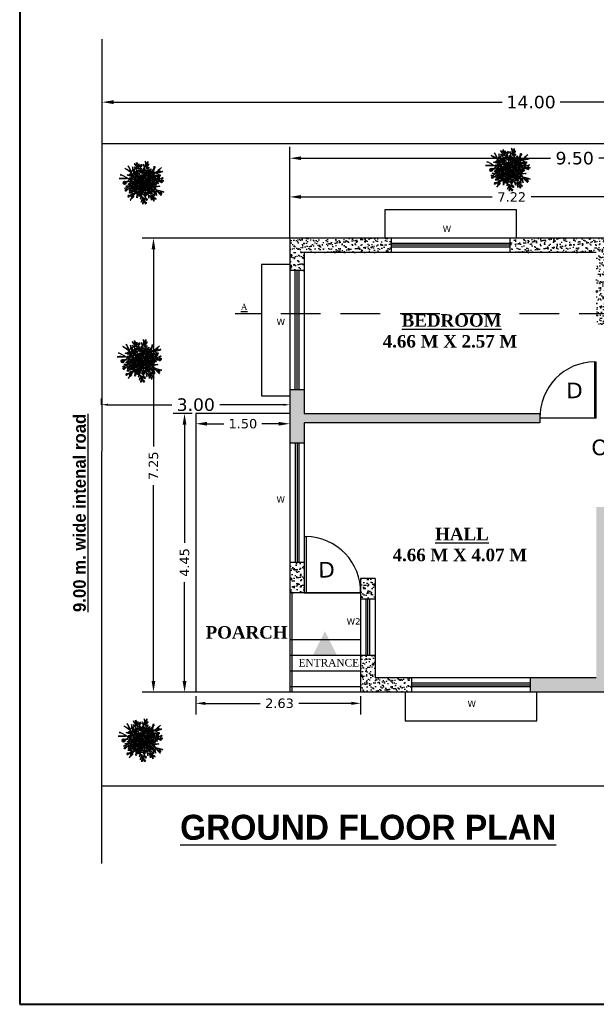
# Model space of a CAD drawing. Header units: millimetres. Extents: x 508 to 1792, y -198 to 270.
# Tile 1 of 9: x 1732 to 1741, y 69 to 85. Entities that reach past the tile are written whole.
import ezdxf

# ---------------------------------------------------------------- set-up
doc = ezdxf.new("R2010")
doc.units = ezdxf.units.MM
doc.linetypes.add('DASHED2', pattern=[9.525, 6.35, -3.175])
doc.layers.add('FARNITURE', color=5, linetype='Continuous')
doc.layers.add('wall', color=7, linetype='Continuous', lineweight=35)
doc.styles.get("Standard").update_dxf_attribs({"font": 'verdana.ttf', "height": 0.8})
doc.dimstyles.get("Standard").update_dxf_attribs({"dimtxt": 0.8, "dimasz": 0.18, "dimexe": 0.18, "dimexo": 0.0625, "dimgap": 0.09, "dimtad": 0, "dimtih": 1, "dimtoh": 1, "dimzin": 0, "dimdsep": 46, "dimtxsty": 'Standard', "dimcen": 0.09, "dimadec": 0, "dimazin": 0, "dimtfac": 1, "dimtofl": 0, "dimtmove": 0, "dimatfit": 3, "dimfxl": 1, "dimtolj": 1, "dimtzin": 0, "dimarcsym": 0})
pattern_1 = [(37.5, (132.820664, 127.93001), (-0.0032000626, 0.0978826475), [0, -0.077216, 0, -0.08636, 0, -0.08255]), (7.5, (132.82066, 127.93001), (0.089904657, 0.14336502), [0, -0.041656, 0, -0.069596, 0, -0.02667]), (327.5, (132.75818, 127.93001), (0.158198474, 0.000287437), [0, -0.0254, 0, -0.09144, 0, -0.11938]), (317.5, (132.75818, 127.93001), (0.15271129, 0.044585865), [0, -0.0127, 0, -0.059944, 0, -0.06858])]

# ---------------------------------------------------------------- blocks, each defined once
blk = doc.blocks.new('*D163')
at = {"color": 0, "lineweight": -2, "transparency": 16777216}
for p, q in [((1736.059, 81.179), (1736.059, 81.952)), ((1743.279, 81.179), (1743.279, 81.952)), ((1736.239, 81.772), (1739.291, 81.772)), ((1743.099, 81.772), (1739.91, 81.772))]:
    blk.add_line(p, q, dxfattribs=at)
at = {"color": 0, "transparency": 16777216}
for points in [[(1736.239, 81.802), (1736.239, 81.742), (1736.059, 81.772)], [(1743.099, 81.802), (1743.099, 81.742), (1743.279, 81.772)]]:
    blk.add_solid(points, dxfattribs=at)
at = {"layer": 'Defpoints', "color": 0, "transparency": 16777216}
for p in [(1736.059, 81.772), (1736.059, 81.116), (1743.279, 81.116)]:
    blk.add_point(p, dxfattribs=at)
at = {"color": 0, "lineweight": 25, "transparency": 16777216, "insert": (1739.601, 81.772), "char_height": 0.8, "attachment_point": 5}
blk.add_mtext('\\A1;{\\H0.1875x;7.22}', dxfattribs=at)
blk = doc.blocks.new('*D164')
at = {"color": 0, "lineweight": -2, "transparency": 16777216}
for p, q in [((1734.559, 78.254), (1734.559, 77.972)), ((1734.739, 78.152), (1735.006, 78.152)), ((1735.879, 78.152), (1735.613, 78.152)), ((1736.059, 78.254), (1736.059, 77.972))]:
    blk.add_line(p, q, dxfattribs=at)
at = {"color": 0, "transparency": 16777216}
for points in [[(1734.739, 78.182), (1734.739, 78.122), (1734.559, 78.152)], [(1735.879, 78.182), (1735.879, 78.122), (1736.059, 78.152)]]:
    blk.add_solid(points, dxfattribs=at)
at = {"layer": 'Defpoints', "color": 0, "transparency": 16777216}
for p in [(1734.559, 78.316), (1736.059, 78.316), (1734.559, 78.152)]:
    blk.add_point(p, dxfattribs=at)
at = {"color": 0, "lineweight": 25, "transparency": 16777216, "insert": (1735.309, 78.152), "char_height": 0.8, "attachment_point": 5}
blk.add_mtext('\\A1;{\\H0.1875x;1.50}', dxfattribs=at)
blk = doc.blocks.new('*D165')
at = {"color": 0, "lineweight": -2, "transparency": 16777216}
for p, q in [((1734.497, 78.316), (1734.198, 78.316)), ((1734.378, 78.136), (1734.378, 76.252)), ((1734.378, 74.046), (1734.378, 75.625)), ((1734.497, 73.866), (1734.198, 73.866))]:
    blk.add_line(p, q, dxfattribs=at)
at = {"color": 0, "transparency": 16777216}
for points in [[(1734.348, 78.136), (1734.408, 78.136), (1734.378, 78.316)], [(1734.348, 74.046), (1734.408, 74.046), (1734.378, 73.866)]]:
    blk.add_solid(points, dxfattribs=at)
at = {"layer": 'Defpoints', "color": 0, "transparency": 16777216}
for p in [(1734.559, 78.316), (1734.378, 73.866), (1734.559, 73.866)]:
    blk.add_point(p, dxfattribs=at)
at = {"color": 0, "transparency": 16777216, "insert": (1734.378, 75.938), "char_height": 0.8, "attachment_point": 5, "rotation": 90}
blk.add_mtext('\\A1;{\\H0.1875x;4.45}', dxfattribs=at)
blk = doc.blocks.new('*D166')
at = {"color": 0, "lineweight": -2, "transparency": 16777216}
for p, q in [((1736.059, 81.179), (1736.059, 82.57)), ((1745.559, 81.179), (1745.559, 82.57)), ((1736.239, 82.39), (1740.22, 82.39)), ((1745.379, 82.39), (1740.992, 82.39))]:
    blk.add_line(p, q, dxfattribs=at)
at = {"color": 0, "transparency": 16777216}
for points in [[(1736.239, 82.42), (1736.239, 82.36), (1736.059, 82.39)], [(1745.379, 82.42), (1745.379, 82.36), (1745.559, 82.39)]]:
    blk.add_solid(points, dxfattribs=at)
at = {"layer": 'Defpoints', "color": 0, "transparency": 16777216}
for p in [(1745.559, 82.39), (1736.059, 81.116), (1745.559, 81.116)]:
    blk.add_point(p, dxfattribs=at)
at = {"color": 0, "lineweight": 25, "transparency": 16777216, "insert": (1740.606, 82.39), "char_height": 0.8, "attachment_point": 5}
blk.add_mtext('\\A1;{\\H0.25x;9.50}', dxfattribs=at)
blk = doc.blocks.new('*D167')
at = {"layer": 'Defpoints', "color": 0, "lineweight": -2, "transparency": 16777216}
for p, q in [((1737.127, 81.116), (1733.702, 81.116)), ((1733.882, 80.936), (1733.882, 77.79)), ((1733.882, 74.046), (1733.882, 77.172)), ((1737.127, 73.866), (1733.702, 73.866))]:
    blk.add_line(p, q, dxfattribs=at)
at = {"layer": 'Defpoints', "color": 0, "transparency": 16777216}
for p in [(1733.882, 81.116), (1737.189, 81.116), (1737.189, 73.866)]:
    blk.add_point(p, dxfattribs=at)
for points in [[(1733.852, 80.936), (1733.912, 80.936), (1733.882, 81.116)], [(1733.852, 74.046), (1733.912, 74.046), (1733.882, 73.866)]]:
    blk.add_solid(points, dxfattribs=at)
at = {"layer": 'Defpoints', "color": 0, "transparency": 16777216, "insert": (1733.882, 77.481), "char_height": 0.8, "attachment_point": 5, "rotation": 90}
blk.add_mtext('\\A1;{\\H0.1875x;7.25}', dxfattribs=at)
blk = doc.blocks.new('*D168')
at = {"color": 0, "lineweight": -2, "transparency": 16777216}
for p, q in [((1733.064, 82.681), (1733.064, 83.465)), ((1747.064, 82.681), (1747.064, 83.465)), ((1733.244, 83.285), (1739.448, 83.285)), ((1746.884, 83.285), (1740.372, 83.285))]:
    blk.add_line(p, q, dxfattribs=at)
at = {"color": 0, "transparency": 16777216}
for points in [[(1733.244, 83.315), (1733.244, 83.255), (1733.064, 83.285)], [(1746.884, 83.315), (1746.884, 83.255), (1747.064, 83.285)]]:
    blk.add_solid(points, dxfattribs=at)
at = {"layer": 'Defpoints', "color": 0, "transparency": 16777216}
for p in [(1733.064, 83.285), (1733.064, 82.618), (1747.064, 82.618)]:
    blk.add_point(p, dxfattribs=at)
at = {"color": 0, "transparency": 16777216, "insert": (1739.91, 83.285), "char_height": 0.8, "attachment_point": 5}
blk.add_mtext('\\A1;{\\H0.25x;14.00}', dxfattribs=at)
blk = doc.blocks.new('*D172')
at = {"color": 0, "lineweight": -2, "transparency": 16777216}
for p, q in [((1733.054, 78.455), (1733.054, 78.555)), ((1733.154, 78.455), (1734.175, 78.455)), ((1735.959, 78.455), (1734.939, 78.455)), ((1736.059, 78.455), (1736.059, 78.355))]:
    blk.add_line(p, q, dxfattribs=at)
at = {"color": 0, "transparency": 16777216}
for points in [[(1733.154, 78.472), (1733.154, 78.439), (1733.054, 78.455)], [(1735.959, 78.472), (1735.959, 78.439), (1736.059, 78.455)]]:
    blk.add_solid(points, dxfattribs=at)
at = {"layer": 'Defpoints', "color": 0, "transparency": 16777216}
for p in [(1733.054, 78.455), (1733.054, 78.455), (1736.059, 78.455)]:
    blk.add_point(p, dxfattribs=at)
at = {"color": 0, "lineweight": 25, "transparency": 16777216, "insert": (1734.557, 78.455), "char_height": 0.8, "attachment_point": 5}
blk.add_mtext('\\A1;{\\H0.25x;3.00}', dxfattribs=at)
blk = doc.blocks.new('PLANT2')
at = {"layer": 'FARNITURE', "color": 251}
for centre, radius in [((0.38, -0.49), 8.13), ((0.38, -0.14), 7.08), ((0.56, 0.03), 5.9), ((-0.13, -0.83), 3.8)]:
    blk.add_circle(centre, radius, dxfattribs=at)
at = {"layer": 'FARNITURE', "color": 82}
for points in [[(0.76, -0.37), (-0.62, 2.01), (0.32, 1.63), (-4.01, 6.75), (-2.45, 5.9), (-5.34, 8.98), (-3.28, 8.12), (-5.38, 11.27), (-3.51, 10.52), (-3.81, 12.07), (-2.66, 8.8), (-2.39, 11.19), (-2.15, 7.64), (-1.2, 9.4), (-1.12, 5.31), (0.08, 7.32), (-0.23, 3.44), (0.86, 4.76), (0.76, -0.37)], [(0.84, -0.29), (0.88, 2.46), (1.49, 1.66), (0.4, 8.27), (1.31, 6.74), (0.41, 10.87), (1.74, 9.07), (1.56, 12.85), (2.77, 11.25), (3.31, 12.74), (2.62, 9.34), (4.07, 11.25), (2.46, 8.08), (4.18, 9.1), (2.15, 5.55), (4.21, 6.66), (1.95, 3.49), (3.56, 4.06), (0.84, -0.29)], [(0.93, 0.24), (0.87, -3.4), (-3.02, -6.87), (-8.98, -9.48), (-5.67, -7.34), (-8.75, -6.95), (-4.14, -5.89), (-7.43, -5.9), (-1.86, -4.71), (-5.75, -4.9), (-1.18, -3.68), (-5.27, -3.77), (-0.3, -2.76), (-3.29, -2.68), (0.12, -1.98), (-2.42, -1.76), (0.45, -0.9), (0.93, 0.24)], [(-0.67, -1.63), (2.83, -0.66), (7.26, -3.41), (11.46, -8.39), (8.47, -5.82), (8.96, -8.89), (6.64, -4.76), (7.58, -7.91), (4.87, -2.9), (6.15, -6.59), (3.69, -2.54), (4.93, -6.44), (2.56, -1.96), (3.32, -4.85), (1.69, -1.78), (2.19, -4.28), (0.55, -1.77), (-0.67, -1.63)]]:
    blk.add_spline(points, degree=3, dxfattribs=at)
at = {"layer": 'FARNITURE', "color": 94}
for points in [[(0.16, -0.56), (-5.08, -1.15), (-2.22, -0.29), (-6.94, 0.1), (-4.64, 0.63), (-8.57, 2.25), (-5.87, 2.57), (-9.81, 4.18), (-6.33, 4.07), (-11.23, 8.36), (-7.37, 5.9)], [(0.26, -0.36), (-2.56, 0.27), (-4.99, 2.34), (-7.21, 6.44), (-9.2, 9.79), (-9.06, 9.34)], [(1.11, -0.37), (1.71, -5.61), (0.84, -2.75), (0.45, -7.46), (-0.08, -5.16), (-1.69, -9.09), (-2.01, -6.4), (-3.62, -10.33), (-3.52, -6.85), (-7.8, -11.76), (-5.34, -7.9)], [(-0.67, -1.63), (1.33, -3.52), (0.32, -3.43), (5.92, -7.11), (4.18, -6.74), (7.83, -8.88), (5.61, -8.63), (8.51, -11.07), (6.5, -10.87), (7.23, -12.28), (5.21, -9.46), (5.62, -11.82), (4.38, -8.49), (3.98, -10.45), (2.74, -6.55), (2.16, -8.82), (1.36, -5.01), (0.69, -6.58), (-0.67, -1.63)]]:
    blk.add_spline(points, degree=3, dxfattribs=at)
at = {"layer": 'FARNITURE', "color": 106}
for points in [[(0.76, -0.37), (-2.87, -0.32), (-6.34, 3.58), (-8.96, 9.54), (-6.81, 6.23), (-6.43, 9.31), (-5.37, 4.69), (-5.37, 7.98), (-4.19, 2.42), (-4.37, 6.31), (-3.16, 1.74), (-3.24, 5.83), (-2.24, 0.86), (-2.16, 3.85), (-1.46, 0.44), (-1.24, 2.98), (-0.37, 0.11), (0.76, -0.37)], [(0.04, 0.42), (0.99, 5.61), (0.99, 2.62), (2.72, 7.03), (2.56, 4.67), (5.24, 7.97), (4.77, 5.3), (7.45, 8.6), (6.35, 5.3), (11.86, 8.76), (8.4, 5.77)], [(0.93, 0.24), (-1.45, -1.14), (-1.07, -0.2), (-6.19, -4.54), (-5.34, -2.97), (-8.42, -5.87), (-7.56, -3.8), (-10.72, -5.9), (-9.96, -4.03), (-11.52, -4.34), (-8.24, -3.18), (-10.63, -2.92), (-7.08, -2.67), (-8.85, -1.72), (-4.76, -1.64), (-6.76, -0.44), (-2.88, -0.75), (-4.2, 0.33), (0.93, 0.24)], [(-0.75, -0.52), (3.19, -0.21), (6.98, 1.05), (13.12, 0.26)], [(-0.14, -1.28), (4.72, 0.77), (2.22, -0.87), (6.85, 0.09), (4.79, -1.07), (9.02, -1.5), (6.53, -2.57), (10.76, -3.01), (7.39, -3.89), (13.3, -6.62), (8.91, -5.35)], [(0.92, -0.26), (0.29, -3.08), (-1.78, -5.51), (-5.88, -7.73), (-9.23, -9.72), (-8.78, -9.59)], [(-1.36, -1.14), (1.06, -4.26), (4.18, -6.74), (6.89, -12.32)], [(-0.19, -1.5), (2.7, -1.31), (5.61, -2.61), (8.9, -5.92), (11.76, -8.57), (11.5, -8.17)]]:
    blk.add_spline(points, degree=3, dxfattribs=at)
at = {"layer": 'FARNITURE', "color": 70}
for points in [[(0.04, -0.21), (1.15, 3.25), (5.87, 5.45), (12.34, 6.24), (8.55, 5.14), (11.39, 3.88), (6.66, 4.2), (9.81, 3.25), (4.14, 3.72), (7.92, 2.78), (3.19, 2.94), (7.13, 1.84), (2.09, 2.31), (4.93, 1.37), (1.46, 1.68), (3.82, 0.74), (0.83, 0.74), (0.04, -0.21)], [(0.2, 0.26), (1.62, 2.78), (4.3, 4.51), (8.87, 5.45), (12.65, 6.4), (12.18, 6.4)], [(-0.46, 0.58), (-4.55, -2.74), (-2.61, -0.47), (-6.79, -2.69), (-5.14, -1), (-9.32, -1.77), (-7.22, -0.05), (-11.41, -0.81), (-8.42, 0.98), (-14.86, 1.94), (-10.28, 1.95)], [(-0.48, 0.81), (-3.19, -0.18), (-6.35, 0.24), (-10.44, 2.5), (-13.93, 4.24), (-13.57, 3.93)], [(0.04, -0.21), (2.72, 0.42), (2.09, -0.36), (8.24, 2.31), (6.98, 1.05), (10.76, 2.94), (9.34, 1.21), (12.97, 2.31), (11.71, 0.74), (13.28, 0.58), (9.81, 0.42), (12.02, -0.52), (8.55, 0.26), (9.97, -1.15), (6.03, -0.05), (7.61, -1.78), (3.98, -0.36), (4.93, -1.78), (0.04, -0.21)], [(-0.41, -0.97), (0.18, -3.66), (-0.6, -3.02), (1.98, -9.2), (0.74, -7.92), (2.57, -11.74), (0.86, -10.29), (1.91, -13.93), (0.36, -12.65), (0.18, -14.22), (0.07, -10.75), (-0.91, -12.94), (-0.07, -9.49), (-1.5, -10.89), (-0.34, -6.96), (-2.1, -8.51), (-0.63, -4.91), (-2.06, -5.83), (-0.41, -0.97)]]:
    blk.add_spline(points, degree=3, dxfattribs=at)
blk = doc.blocks.new('tr1')
at = {"layer": 'wall', "color": 2}
for centre in [(2380.76, -2926.56), (2372.34, -2933.57), (2380.21, -2929.38), (2390.58, -2928.06), (2368.99, -2939.35), (2393.45, -2935.02), (2395.65, -2938.75), (2368.87, -2945.51), (2379.31, -2949.16), (2386.63, -2946.63), (2395.45, -2947.18), (2371.11, -2949.88), (2374.25, -2950.22), (2384.72, -2952.45)]:
    blk.add_circle(centre, 0.5, dxfattribs=at)
at = {"layer": 'wall', "color": 1}
for centre, radius in [((2371.63, -2934.01), 0.438), ((2378.44, -2930.88), 0.5), ((2380.26, -2927.06), 0.5), ((2384.79, -2927.71), 0.5), ((2385.6, -2932.07), 0.5), ((2394.54, -2931.42), 0.5), ((2367.96, -2939.85), 1), ((2367.96, -2939.85), 9.731593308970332e-11), ((2367.96, -2939.85), 4.887635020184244e-11), ((2367.96, -2939.85), 3.472793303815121e-11), ((2367.96, -2939.85), 2.472838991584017e-11), ((2368.55, -2939.85), 0.438), ((2380.17, -2934.78), 0.5), ((2386.26, -2937.5), 0.5), ((2389.84, -2935.04), 0.5), ((2396.08, -2939), 0.5), ((2373.51, -2943.59), 0.5), ((2376.15, -2941.84), 0.5), ((2386.88, -2946.7), 0.5), ((2395.45, -2948.18), 0.5), ((2373.75, -2950.72), 0.5), ((2379.66, -2949.3), 0.5), ((2383.96, -2955.11), 0.5)]:
    blk.add_circle(centre, radius, dxfattribs=at)
at = {"layer": 'FARNITURE', "xscale": 1.199999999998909, "yscale": 1.199999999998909, "zscale": 1.199999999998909}
blk.add_blockref('PLANT2', (2381.64, -2938.87), dxfattribs=at)
blk = doc.blocks.new('*D203')
at = {"layer": 'Defpoints', "color": 0, "lineweight": -2, "transparency": 16777216}
for p, q in [((1734.559, 73.804), (1734.559, 73.509)), ((1737.189, 73.804), (1737.189, 73.509)), ((1734.709, 73.689), (1735.586, 73.689)), ((1737.039, 73.689), (1736.202, 73.689))]:
    blk.add_line(p, q, dxfattribs=at)
at = {"layer": 'Defpoints', "color": 0, "transparency": 16777216}
for p in [(1734.559, 73.866), (1737.189, 73.866), (1737.189, 73.689)]:
    blk.add_point(p, dxfattribs=at)
for points in [[(1734.709, 73.714), (1734.709, 73.664), (1734.559, 73.689)], [(1737.039, 73.714), (1737.039, 73.664), (1737.189, 73.689)]]:
    blk.add_solid(points, dxfattribs=at)
at = {"layer": 'Defpoints', "color": 0, "transparency": 16777216, "insert": (1735.894, 73.689), "char_height": 0.8, "attachment_point": 5}
blk.add_mtext('\\A1;{\\H0.1875x;2.63}', dxfattribs=at)

msp = doc.modelspace()

# ---------------------------------------------------------------- hatches: boundary and pattern name
at = {"ltscale": 0.25}
h = msp.add_hatch(dxfattribs=at)
h.set_pattern_fill('AR-SAND', color=250, scale=0.002)
h.set_pattern_definition(pattern_1)
h.paths.add_polyline_path([(1736.289, 80.886), (1737.677, 80.886), (1737.677, 81.116), (1736.059, 81.116), (1736.059, 80.596), (1736.289, 80.596)])
h = msp.add_hatch(dxfattribs=at)
h.set_pattern_fill('AR-SAND', color=250, scale=0.002)
h.set_pattern_definition(pattern_1)
h.paths.add_polyline_path([(1740.951, 80.886), (1740.951, 79.736), (1741.101, 79.736), (1741.101, 80.886), (1741.256, 80.886), (1741.256, 81.116), (1739.577, 81.116), (1739.577, 80.886), (1739.899, 80.886)])
h = msp.add_hatch(dxfattribs=at)
h.set_pattern_fill('AR-SAND', color=250, scale=0.002)
h.set_pattern_definition(pattern_1)
h.paths.add_polyline_path([(1740.051, 78.275), (1740.051, 78.316), (1736.289, 78.316), (1736.289, 78.696), (1736.059, 78.696), (1736.059, 77.843), (1736.289, 77.843), (1736.289, 78.166), (1740.051, 78.166), (1740.051, 78.241, -0.009439)])
h = msp.add_hatch(dxfattribs=at)
h.set_pattern_fill('AR-SAND', color=250, scale=0.002)
h.set_pattern_definition(pattern_1)
h.paths.add_polyline_path([(1742.291, 74.096), (1741.101, 74.096), (1741.101, 76.306), (1741.101, 76.306), (1741.101, 77.205), (1741.101, 76.824), (1740.951, 76.824), (1740.951, 74.096), (1739.9, 74.096), (1739.9, 73.866), (1742.291, 73.866)])
h = msp.add_hatch(dxfattribs=at)
h.set_pattern_fill('AR-SAND', color=250, scale=0.002)
h.set_pattern_definition(pattern_1)
h.paths.add_polyline_path([(1736.289, 75.943), (1736.059, 75.943), (1736.059, 75.451), (1736.289, 75.451)])
h = msp.add_hatch(dxfattribs=at)
h.set_pattern_fill('AR-SAND', color=250, scale=0.002)
h.set_pattern_definition(pattern_1)
h.paths.add_polyline_path([(1737.189, 75.485, -0.009419), (1737.189, 75.451), (1737.189, 75.351), (1737.419, 75.351), (1737.419, 75.681), (1737.189, 75.681)])
at = {"lineweight": 25}
h = msp.add_hatch(color=7, dxfattribs=at)
h.set_gradient(color1=(255, 0, 0), color2=(255, 61, 61), one_color=1, tint=0.62)
h.paths.add_polyline_path([(1736.618, 74.841), (1736.423, 74.451), (1736.813, 74.451)])
at = {"ltscale": 0.25}
h = msp.add_hatch(dxfattribs=at)
h.set_pattern_fill('AR-SAND', color=250, scale=0.002)
h.set_pattern_definition(pattern_1)
h.paths.add_polyline_path([(1738, 73.866), (1738, 74.096), (1737.419, 74.096), (1737.419, 74.451), (1737.189, 74.451), (1737.189, 73.866)])

# ---------------------------------------------------------------- linework, layer by layer
at = {"color": 5, "lineweight": 40, "ltscale": 0.25}
for p, q in [((1731.746, 100.865), (1731.746, 68.885)), ((1731.746, 68.885), (1792.335, 68.885))]:
    msp.add_line(p, q, dxfattribs=at)
at = {"color": 1, "lineweight": 25}
for p, q in [((1733.055, 84.288), (1733.054, 71.135)), ((1747.059, 82.618), (1733.064, 82.618)), ((1747.059, 72.368), (1733.066, 72.365))]:
    msp.add_line(p, q, dxfattribs=at)
at = {"lineweight": 25}
for p, q in [((1739.677, 81.566), (1737.577, 81.566)), ((1737.577, 81.566), (1737.577, 81.116)), ((1739.677, 81.116), (1739.677, 81.566)), ((1736.059, 81.116), (1736.059, 73.866)), ((1743.279, 81.116), (1736.059, 81.116)), ((1736.289, 80.886), (1736.289, 78.316)), ((1739.899, 80.886), (1736.289, 80.886)), ((1740.951, 80.886), (1739.899, 80.886)), ((1735.609, 80.696), (1735.609, 78.596)), ((1736.059, 80.696), (1735.609, 80.696)), ((1735.609, 78.596), (1736.059, 78.596)), ((1734.559, 78.316), (1734.559, 73.866)), ((1736.059, 78.316), (1734.559, 78.316)), ((1740.051, 78.316), (1740.051, 78.166)), ((1736.289, 78.166), (1736.289, 75.451)), ((1740.051, 78.166), (1736.289, 78.166)), ((1737.189, 75.681), (1737.189, 73.866)), ((1737.419, 75.681), (1737.189, 75.681)), ((1737.419, 75.681), (1737.419, 74.096)), ((1737.189, 75.451), (1736.059, 75.451)), ((1736.089, 75.451), (1736.089, 73.866)), ((1737.189, 74.701), (1736.059, 74.701)), ((1737.189, 74.451), (1736.059, 74.451)), ((1737.189, 74.201), (1736.059, 74.201)), ((1740.951, 74.096), (1737.419, 74.096)), ((1737.189, 73.951), (1736.059, 73.951)), ((1736.089, 73.866), (1736.059, 73.866)), ((1745.559, 73.866), (1737.189, 73.866))]:
    msp.add_line(p, q, dxfattribs=at)
at = {"color": 5, "lineweight": 25}
for p, q in [((1737.677, 81.116), (1737.677, 80.886)), ((1739.577, 80.886), (1739.577, 81.116)), ((1739.577, 81.031), (1737.677, 81.031)), ((1739.577, 81.001), (1737.677, 81.001)), ((1739.577, 80.971), (1737.677, 80.971)), ((1736.289, 80.596), (1736.059, 80.596)), ((1736.14, 80.596), (1736.14, 78.696)), ((1736.17, 80.596), (1736.17, 78.696)), ((1736.2, 80.596), (1736.2, 78.696)), ((1736.059, 78.696), (1736.289, 78.696)), ((1736.289, 77.843), (1736.059, 77.843)), ((1736.144, 77.843), (1736.144, 75.943)), ((1736.174, 77.843), (1736.174, 75.943)), ((1736.204, 77.843), (1736.204, 75.943)), ((1736.059, 75.943), (1736.289, 75.943)), ((1737.421, 75.351), (1737.191, 75.351)), ((1737.276, 74.451), (1737.276, 75.351)), ((1737.306, 74.451), (1737.306, 75.351)), ((1737.336, 74.451), (1737.336, 75.351)), ((1737.421, 74.451), (1737.191, 74.451)), ((1738, 74.096), (1738, 73.866)), ((1739.9, 73.866), (1739.9, 74.096)), ((1739.9, 74.011), (1738, 74.011)), ((1739.9, 73.981), (1738, 73.981)), ((1739.9, 73.951), (1738, 73.951))]:
    msp.add_line(p, q, dxfattribs=at)
at = {"color": 3, "linetype": 'DASHED2', "ltscale": 0.1}
msp.add_line((1746.075, 79.906), (1735.184, 79.906), dxfattribs=at)
at = {"color": 30, "lineweight": 25}
for p, q in [((1740.921, 79.141), (1740.921, 78.241)), ((1740.921, 79.141), (1740.951, 79.14)), ((1740.951, 78.241), (1740.951, 79.14)), ((1740.951, 78.241), (1740.051, 78.241)), ((1736.289, 76.351), (1736.319, 76.351)), ((1736.289, 76.351), (1736.289, 75.451)), ((1736.319, 76.351), (1736.319, 75.451)), ((1736.289, 75.451), (1737.189, 75.451))]:
    msp.add_line(p, q, dxfattribs=at)
at = {"ltscale": 0.25}
for p, q in [((1736.289, 78.316), (1740.051, 78.316)), ((1737.9, 73.866), (1737.9, 73.411)), ((1740, 73.411), (1740, 73.866)), ((1737.9, 73.411), (1740, 73.411))]:
    msp.add_line(p, q, dxfattribs=at)
at = {"color": 7, "lineweight": 25}
msp.add_line((1737.189, 75.451), (1737.189, 75.451), dxfattribs=at)
at = {"linetype": 'DASHED2', "lineweight": 25}
msp.add_line((1737.281, 73.866), (1734.651, 73.866), dxfattribs=at)
at = {"color": 30, "lineweight": 25}
for centre, start, end in [((1740.935, 78.258), 90.8611, 181.081), ((1736.306, 75.468), 358.919, 89.1389)]:
    msp.add_arc(centre, 0.883, start, end, dxfattribs=at)
at = {"layer": 'Defpoints'}
msp.add_line((1736.059, 81.116), (1736.059, 82.312), dxfattribs=at)

# ---------------------------------------------------------------- block references
at = {"color": 7, "lineweight": 25, "xscale": 0.02110552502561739, "yscale": 0.02110552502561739, "zscale": 0.02110552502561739}
for p in [(1689.293, 144.25), (1683.444, 144.044), (1683.412, 141.199), (1683.428, 135.143)]:
    msp.add_blockref('tr1', p, dxfattribs=at)

# ---------------------------------------------------------------- texts
at = {"color": 7, "lineweight": 25}
for s, p in [('D', (1740.473, 78.556)), ('O', (1740.874, 77.647)), ('D', (1736.515, 75.694))]:
    msp.add_text(s, height=0.25, rotation=1.1164, dxfattribs=at).set_placement(p)
at = {"color": 7, "lineweight": 25, "attachment_point": 1}
for s, insert, char_height, width in [('W', (1738.499, 81.314), 0.1, 0.17049), ('{\\fTimes New Roman|b0|i0|c0|p18;\\L\\C3;A}', (1735.275, 80.066), 0.1, 0.11301), ('{\\fTimes New Roman|b1|i0|c0|p18;        \\LBEDROOM\\P\\l    4.66 M X 2.57 M}', (1737.24, 79.901), 0.2, 2.7117), ('W', (1735.847, 79.828), 0.1, 0.17049), ('W', (1735.845, 76.992), 0.1, 0.17049), ('{\\fTimes New Roman|b1|i0|c0|p18;         \\LHALL\\P\\l4.66 M X 4.07 M}', (1737.699, 76.491), 0.2, 2.7117), ('W2', (1736.965, 75.047), 0.1, 0.17049), ('{\\fTimes New Roman|b1|i0|c0|p18;POARCH}', (1734.714, 74.922), 0.2, 1.27481), ('{\\fTimes New Roman|b0|i0|c0|p18;ENTRANCE}', (1736.198, 74.397), 0.12, 1.23081), ('W', (1738.895, 73.733), 0.1, 0.17049), ('{\\fEngravers MT|b1|i0|c0|p18;\\H0.8x;\\LGROUND FLOOR PLAN}', (1734.307, 71.911), 0.5, 8.85547)]:
    msp.add_mtext(s, dxfattribs=dict(at, insert=insert, char_height=char_height, width=width))
at = {"lineweight": 25, "insert": (1732.601, 75.146), "char_height": 0.2, "width": 5.53267, "attachment_point": 1, "rotation": 90}
msp.add_mtext('{\\fEngravers MT|b1|i0|c0|p18;\\L9.00 m. wide intenal road}', dxfattribs=at)

# ---------------------------------------------------------------- dimensions: what is measured, and where the dimension line sits
at = {"color": 0}
dim = msp.add_linear_dim(base=(1733.064, 83.285), p1=(1747.064, 82.618), p2=(1733.064, 82.618), text='{\\H0.25x;<>}', dimstyle='Standard', dxfattribs=at)
dim.commit()
dim.dimension.update_dxf_attribs({"geometry": '*D168', "text_midpoint": (1739.91, 83.285), "dimtype": 160})
at = {"lineweight": 25}
for base, p1, p2, angle, text, picture, middle in [((1745.559, 82.39), (1736.059, 81.116), (1745.559, 81.116), 360, '{\\H0.25x;<>}', '*D166', (1740.606, 82.39)), ((1736.059, 81.772), (1743.279, 81.116), (1736.059, 81.116), 180, '{\\H0.1875x;<>}', '*D163', (1739.601, 81.772)), ((1734.559, 78.152), (1736.059, 78.316), (1734.559, 78.316), 180, '{\\H0.1875x;<>}', '*D164', (1735.309, 78.152))]:
    dim = msp.add_linear_dim(base=base, p1=p1, p2=p2, angle=angle, text=text, dimstyle='Standard', dxfattribs=at)
    dim.commit()
    dim.dimension.update_dxf_attribs({"geometry": picture, "text_midpoint": middle, "dimtype": 161})
at = {"color": 1, "lineweight": 25}
dim = msp.add_aligned_dim(p1=(1736.059, 78.455), p2=(1733.054, 78.455), distance=0, text='{\\H0.25x;3.00}', dimstyle='Standard', override={"dimasz": 0.1, "dimexe": 0.1, "dimexo": 0}, dxfattribs=at)
dim.commit()
dim.dimension.update_dxf_attribs({"geometry": '*D172', "text_midpoint": (1734.557, 78.455)})
at = {"color": 0}
dim = msp.add_linear_dim(base=(1734.378, 73.866), p1=(1734.559, 78.316), p2=(1734.559, 73.866), angle=270, text='{\\H0.1875x;<>}', dimstyle='Standard', dxfattribs=at)
dim.commit()
dim.dimension.update_dxf_attribs({"geometry": '*D165', "text_midpoint": (1734.378, 75.938), "dimtype": 161, "text_rotation": 90})
at = {"layer": 'Defpoints', "color": 0}
dim = msp.add_linear_dim(base=(1733.882, 81.116), p1=(1737.189, 73.866), p2=(1737.189, 81.116), angle=90, text='{\\H0.1875x;<>}', dimstyle='Standard', dxfattribs=at)
dim.commit()
dim.dimension.update_dxf_attribs({"geometry": '*D167', "text_midpoint": (1733.882, 77.481), "dimtype": 161, "text_rotation": 90})
dim = msp.add_linear_dim(base=(1737.189, 73.689), p1=(1734.559, 73.866), p2=(1737.189, 73.866), angle=360, text='{\\H0.1875x;<>}', dimstyle='Standard', override={"dimasz": 0.15}, dxfattribs=at)
dim.commit()
dim.dimension.update_dxf_attribs({"geometry": '*D203', "text_midpoint": (1735.894, 73.689), "dimtype": 161})

doc.saveas('drawing.dxf')
